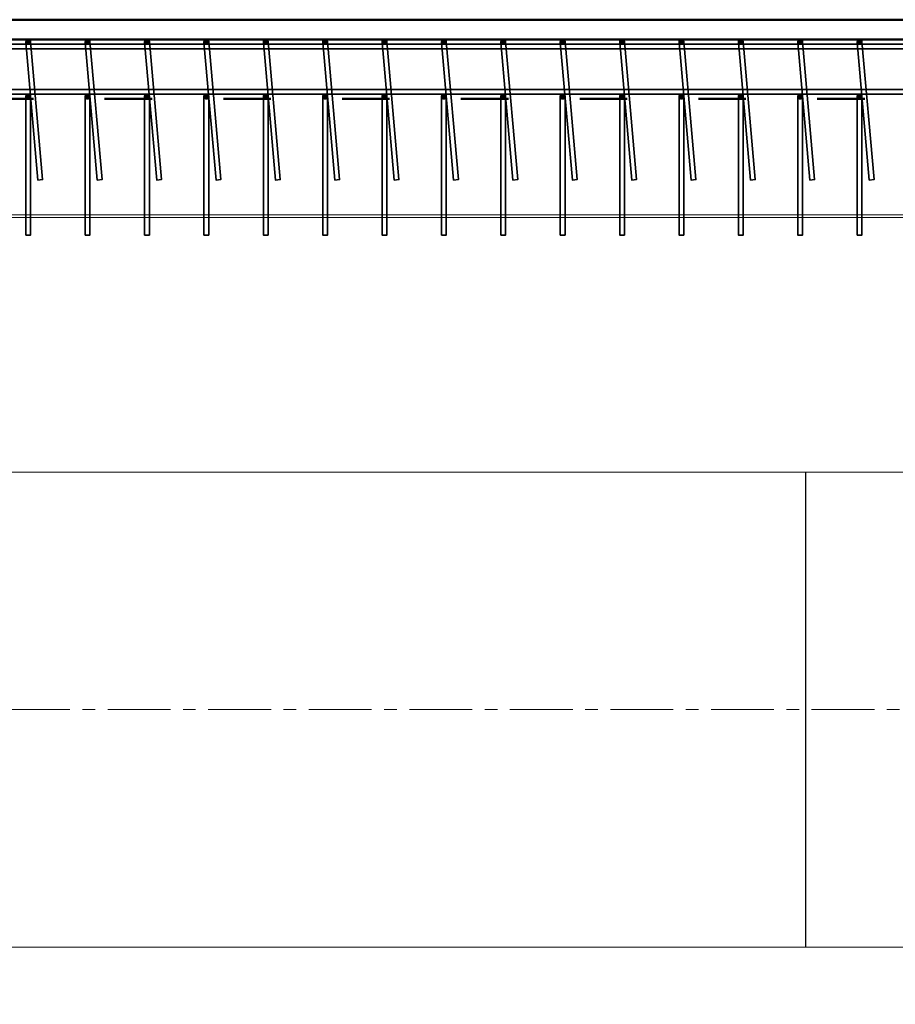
# Model space of a CAD drawing. Header units: millimetres. Extents: x 1814 to 94182, y 11562 to 49454.
# Tile 20 of 143: x 12752 to 12974, y 12494 to 12743. Entities that reach past the tile are written whole.
import ezdxf

# ---------------------------------------------------------------- set-up
doc = ezdxf.new("R2010")
doc.units = ezdxf.units.MM
doc.linetypes.add('ACAD_ISO03W100', pattern=[30, 12, -18])
doc.linetypes.add('CENTER', pattern=[50.8, 31.75, -6.35, 6.35, -6.35])
doc.layers.add('NAPISY_MAŁE', color=3, linetype='Continuous')
doc.layers.add('podkład', color=252, linetype='Continuous', lineweight=9, plot=False)
doc.layers.add('widok 0.35', color=22, linetype='Continuous', lineweight=35)
doc.layers.add('ściany', color=7, linetype='Continuous', lineweight=50)

# ---------------------------------------------------------------- blocks, each defined once
blk = doc.blocks.new('*U3335')
at = {"layer": 'NAPISY_MAŁE', "color": 0}
blk.add_line((0, 600), (0, -600), dxfattribs=at)
blk = doc.blocks.new('*U3336')
at = {"color": 0, "linetype": 'ByBlock', "lineweight": -2}
blk.add_blockref('*U3335', (-4000, 0), dxfattribs=at)
blk = doc.blocks.new('A$C5276d6cf')
for p, q in [((10640.5, 2509), (640.5, 2509)), ((10640.5, 2502), (640.5, 2502))]:
    blk.add_line(p, q)
at = {"linetype": 'CENTER', "ltscale": 5}
blk.add_line((11641, 1259), (0, 1259), dxfattribs=at)
blk.add_lwpolyline([(10640.5, 659), (640.9, 659), (640.8, 1859), (10640.5, 1859)], close=True)
blk.add_blockref('*U3336', (10640.5, 1259))

msp = doc.modelspace()

# ---------------------------------------------------------------- hatches: boundary and pattern name
at = {"layer": 'widok 0.35'}
h = msp.add_hatch(color=256, dxfattribs=at)
h.dxf.hatch_style = 1
h.paths.add_polyline_path([(12755.102, 12736.958, 1), (12753.902, 12736.958, 1)])
h = msp.add_hatch(color=256, dxfattribs=at)
h.dxf.hatch_style = 1
h.paths.add_polyline_path([(12770.102, 12736.958, 1), (12768.902, 12736.958, 1)])
h = msp.add_hatch(color=256, dxfattribs=at)
h.dxf.hatch_style = 1
h.paths.add_polyline_path([(12785.102, 12736.958, 1), (12783.902, 12736.958, 1)])
h = msp.add_hatch(color=256, dxfattribs=at)
h.dxf.hatch_style = 1
h.paths.add_polyline_path([(12800.102, 12736.958, 1), (12798.902, 12736.958, 1)])
h = msp.add_hatch(color=256, dxfattribs=at)
h.dxf.hatch_style = 1
h.paths.add_polyline_path([(12815.102, 12736.958, 1), (12813.902, 12736.958, 1)])
h = msp.add_hatch(color=256, dxfattribs=at)
h.dxf.hatch_style = 1
h.paths.add_polyline_path([(12830.102, 12736.958, 1), (12828.902, 12736.958, 1)])
h = msp.add_hatch(color=256, dxfattribs=at)
h.dxf.hatch_style = 1
h.paths.add_polyline_path([(12845.102, 12736.958, 1), (12843.902, 12736.958, 1)])
h = msp.add_hatch(color=256, dxfattribs=at)
h.dxf.hatch_style = 1
h.paths.add_polyline_path([(12860.102, 12736.958, 1), (12858.902, 12736.958, 1)])
h = msp.add_hatch(color=256, dxfattribs=at)
h.dxf.hatch_style = 1
h.paths.add_polyline_path([(12875.102, 12736.958, 1), (12873.902, 12736.958, 1)])
h = msp.add_hatch(color=256, dxfattribs=at)
h.dxf.hatch_style = 1
h.paths.add_polyline_path([(12890.102, 12736.958, 1), (12888.902, 12736.958, 1)])
h = msp.add_hatch(color=256, dxfattribs=at)
h.dxf.hatch_style = 1
h.paths.add_polyline_path([(12905.102, 12736.958, 1), (12903.902, 12736.958, 1)])
h = msp.add_hatch(color=256, dxfattribs=at)
h.dxf.hatch_style = 1
h.paths.add_polyline_path([(12920.102, 12736.958, 1), (12918.902, 12736.958, 1)])
h = msp.add_hatch(color=256, dxfattribs=at)
h.dxf.hatch_style = 1
h.paths.add_polyline_path([(12935.102, 12736.958, 1), (12933.902, 12736.958, 1)])
h = msp.add_hatch(color=256, dxfattribs=at)
h.dxf.hatch_style = 1
h.paths.add_polyline_path([(12950.102, 12736.958, 1), (12948.902, 12736.958, 1)])
h = msp.add_hatch(color=256, dxfattribs=at)
h.dxf.hatch_style = 1
h.paths.add_polyline_path([(12965.102, 12736.958, 1), (12963.902, 12736.958, 1)])
h = msp.add_hatch(color=256, dxfattribs=at)
h.dxf.hatch_style = 1
h.paths.add_polyline_path([(12755.102, 12723.158, 1), (12753.902, 12723.158, 1)])
h = msp.add_hatch(color=256, dxfattribs=at)
h.dxf.hatch_style = 1
h.paths.add_polyline_path([(12770.102, 12723.158, 1), (12768.902, 12723.158, 1)])
h = msp.add_hatch(color=256, dxfattribs=at)
h.dxf.hatch_style = 1
h.paths.add_polyline_path([(12785.102, 12723.158, 1), (12783.902, 12723.158, 1)])
h = msp.add_hatch(color=256, dxfattribs=at)
h.dxf.hatch_style = 1
h.paths.add_polyline_path([(12800.102, 12723.158, 1), (12798.902, 12723.158, 1)])
h = msp.add_hatch(color=256, dxfattribs=at)
h.dxf.hatch_style = 1
h.paths.add_polyline_path([(12815.102, 12723.158, 1), (12813.902, 12723.158, 1)])
h = msp.add_hatch(color=256, dxfattribs=at)
h.dxf.hatch_style = 1
h.paths.add_polyline_path([(12830.102, 12723.158, 1), (12828.902, 12723.158, 1)])
h = msp.add_hatch(color=256, dxfattribs=at)
h.dxf.hatch_style = 1
h.paths.add_polyline_path([(12845.102, 12723.158, 1), (12843.902, 12723.158, 1)])
h = msp.add_hatch(color=256, dxfattribs=at)
h.dxf.hatch_style = 1
h.paths.add_polyline_path([(12860.102, 12723.158, 1), (12858.902, 12723.158, 1)])
h = msp.add_hatch(color=256, dxfattribs=at)
h.dxf.hatch_style = 1
h.paths.add_polyline_path([(12875.102, 12723.158, 1), (12873.902, 12723.158, 1)])
h = msp.add_hatch(color=256, dxfattribs=at)
h.dxf.hatch_style = 1
h.paths.add_polyline_path([(12890.102, 12723.158, 1), (12888.902, 12723.158, 1)])
h = msp.add_hatch(color=256, dxfattribs=at)
h.dxf.hatch_style = 1
h.paths.add_polyline_path([(12905.102, 12723.158, 1), (12903.902, 12723.158, 1)])
h = msp.add_hatch(color=256, dxfattribs=at)
h.dxf.hatch_style = 1
h.paths.add_polyline_path([(12920.102, 12723.158, 1), (12918.902, 12723.158, 1)])
h = msp.add_hatch(color=256, dxfattribs=at)
h.dxf.hatch_style = 1
h.paths.add_polyline_path([(12935.102, 12723.158, 1), (12933.902, 12723.158, 1)])
h = msp.add_hatch(color=256, dxfattribs=at)
h.dxf.hatch_style = 1
h.paths.add_polyline_path([(12950.102, 12723.158, 1), (12948.902, 12723.158, 1)])
h = msp.add_hatch(color=256, dxfattribs=at)
h.dxf.hatch_style = 1
h.paths.add_polyline_path([(12965.102, 12723.158, 1), (12963.902, 12723.158, 1)])

# ---------------------------------------------------------------- linework, layer by layer
for points in [[(12755.1, 12737.011), (12753.904, 12736.906), (12756.955, 12702.039), (12758.15, 12702.144)], [(12770.1, 12737.011), (12768.904, 12736.906), (12771.955, 12702.039), (12773.15, 12702.144)], [(12785.1, 12737.011), (12783.904, 12736.906), (12786.955, 12702.039), (12788.15, 12702.144)], [(12800.1, 12737.011), (12798.904, 12736.906), (12801.955, 12702.039), (12803.15, 12702.144)], [(12815.1, 12737.011), (12813.904, 12736.906), (12816.955, 12702.039), (12818.15, 12702.144)], [(12830.1, 12737.011), (12828.904, 12736.906), (12831.955, 12702.039), (12833.15, 12702.144)], [(12845.1, 12737.011), (12843.904, 12736.906), (12846.955, 12702.039), (12848.15, 12702.144)], [(12860.1, 12737.011), (12858.904, 12736.906), (12861.955, 12702.039), (12863.15, 12702.144)], [(12875.1, 12737.011), (12873.904, 12736.906), (12876.955, 12702.039), (12878.15, 12702.144)], [(12890.1, 12737.011), (12888.904, 12736.906), (12891.955, 12702.039), (12893.15, 12702.144)], [(12905.1, 12737.011), (12903.904, 12736.906), (12906.955, 12702.039), (12908.15, 12702.144)], [(12920.1, 12737.011), (12918.904, 12736.906), (12921.955, 12702.039), (12923.15, 12702.144)], [(12935.1, 12737.011), (12933.904, 12736.906), (12936.955, 12702.039), (12938.15, 12702.144)], [(12950.1, 12737.011), (12948.904, 12736.906), (12951.955, 12702.039), (12953.15, 12702.144)], [(12965.1, 12737.011), (12963.904, 12736.906), (12966.955, 12702.039), (12968.15, 12702.144)], [(13459.602, 12735.158), (13459.602, 12736.358), (12242.002, 12736.358), (12242.002, 12735.158)], [(13459.602, 12735.158), (13459.602, 12736.358), (12242.002, 12736.358), (12242.002, 12735.158)], [(13459.602, 12723.758), (13459.602, 12724.958), (12242.002, 12724.958), (12242.002, 12723.758)], [(13459.602, 12723.758), (13459.602, 12724.958), (12242.002, 12724.958), (12242.002, 12723.758)], [(12755.102, 12723.158), (12753.902, 12723.158), (12753.902, 12688.158), (12755.102, 12688.158)], [(12770.102, 12723.158), (12768.902, 12723.158), (12768.902, 12688.158), (12770.102, 12688.158)], [(12785.102, 12723.158), (12783.902, 12723.158), (12783.902, 12688.158), (12785.102, 12688.158)], [(12800.102, 12723.158), (12798.902, 12723.158), (12798.902, 12688.158), (12800.102, 12688.158)], [(12815.102, 12723.158), (12813.902, 12723.158), (12813.902, 12688.158), (12815.102, 12688.158)], [(12830.102, 12723.158), (12828.902, 12723.158), (12828.902, 12688.158), (12830.102, 12688.158)], [(12845.102, 12723.158), (12843.902, 12723.158), (12843.902, 12688.158), (12845.102, 12688.158)], [(12860.102, 12723.158), (12858.902, 12723.158), (12858.902, 12688.158), (12860.102, 12688.158)], [(12875.102, 12723.158), (12873.902, 12723.158), (12873.902, 12688.158), (12875.102, 12688.158)], [(12890.102, 12723.158), (12888.902, 12723.158), (12888.902, 12688.158), (12890.102, 12688.158)], [(12905.102, 12723.158), (12903.902, 12723.158), (12903.902, 12688.158), (12905.102, 12688.158)], [(12920.102, 12723.158), (12918.902, 12723.158), (12918.902, 12688.158), (12920.102, 12688.158)], [(12935.102, 12723.158), (12933.902, 12723.158), (12933.902, 12688.158), (12935.102, 12688.158)], [(12950.102, 12723.158), (12948.902, 12723.158), (12948.902, 12688.158), (12950.102, 12688.158)], [(12965.102, 12723.158), (12963.902, 12723.158), (12963.902, 12688.158), (12965.102, 12688.158)]]:
    msp.add_lwpolyline(points, close=True, dxfattribs=at)
for centre in [(12754.502, 12736.958), (12769.502, 12736.958), (12784.502, 12736.958), (12799.502, 12736.958), (12814.502, 12736.958), (12829.502, 12736.958), (12844.502, 12736.958), (12859.502, 12736.958), (12874.502, 12736.958), (12889.502, 12736.958), (12904.502, 12736.958), (12919.502, 12736.958), (12934.502, 12736.958), (12949.502, 12736.958), (12964.502, 12736.958), (12754.502, 12723.158), (12769.502, 12723.158), (12784.502, 12723.158), (12799.502, 12723.158), (12814.502, 12723.158), (12829.502, 12723.158), (12844.502, 12723.158), (12859.502, 12723.158), (12874.502, 12723.158), (12889.502, 12723.158), (12904.502, 12723.158), (12919.502, 12723.158), (12934.502, 12723.158), (12949.502, 12723.158), (12964.502, 12723.158)]:
    msp.add_circle(centre, 0.6, dxfattribs=at)
at = {"layer": 'ściany'}
for points in [[(13465.802, 12337.558), (13465.802, 12742.558), (12235.802, 12742.558), (12235.802, 12337.558)], [(13460.802, 12342.558), (13460.802, 12737.558), (12240.802, 12737.558), (12240.802, 12342.558)]]:
    msp.add_lwpolyline(points, close=True, dxfattribs=at)
at = {"layer": 'ściany', "linetype": 'ACAD_ISO03W100'}
msp.add_lwpolyline([(13445.802, 12357.558), (13445.802, 12722.558), (12255.802, 12722.558), (12255.802, 12357.558)], close=True, dxfattribs=at)

# ---------------------------------------------------------------- block references
at = {"layer": 'podkład', "xscale": 0.1, "yscale": 0.1, "zscale": 0.1}
msp.add_blockref('A$C5276d6cf', (12286.751, 12442.358), dxfattribs=at)

doc.saveas('drawing.dxf')
